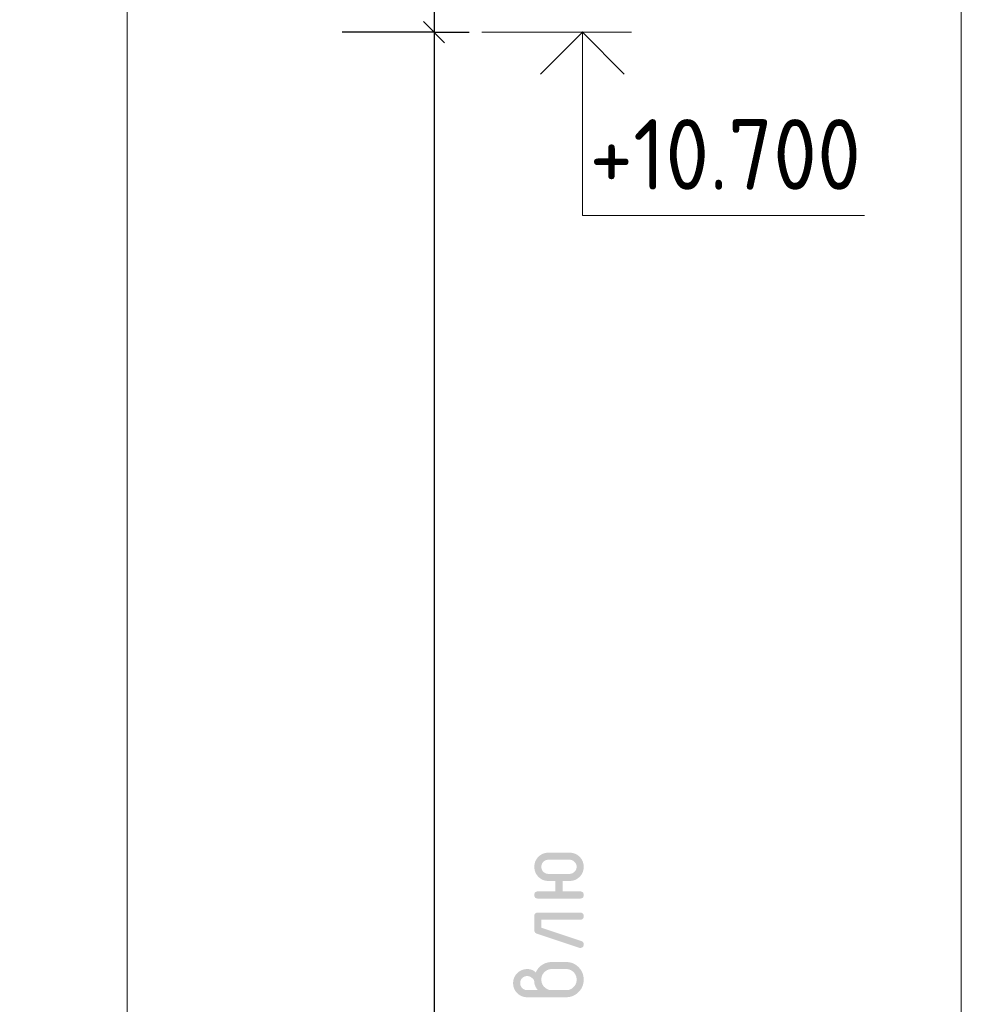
# Model space of a CAD drawing. Header units: millimetres. Extents: x 0 to 50400, y -12 to 35652.
# Tile 12 of 21: x 20217 to 24222, y 26144 to 30330. Entities that reach past the tile are written whole.
import ezdxf

# ---------------------------------------------------------------- set-up
doc = ezdxf.new("R2010")
doc.units = ezdxf.units.MM
doc.layers.add('Standard', color=7, linetype='Continuous', lineweight=25)
doc.layers.add('Заголовок чертежа', color=7, linetype='Continuous', lineweight=25)
doc.styles.add('ISOCPEUR', font='txt')

msp = doc.modelspace()

# ---------------------------------------------------------------- hatches: boundary and pattern name
at = {"layer": 'Заголовок чертежа', "linetype": 'Continuous', "lineweight": 25, "transparency": 33554687}
h = msp.add_hatch(color=7, dxfattribs=at)
h.paths.add_polyline_path([(22525.7, 26668.7), (22525.7, 26623.9), (22600.6, 26623.9), (22602.5, 26623.9), (22604.1, 26623.7), (22605.7, 26623.5), (22607.1, 26623), (22608.5, 26622.5), (22609.7, 26621.8), (22610.9, 26621.1), (22611.8, 26620.2), (22612.8, 26619.2), (22613.5, 26618.1), (22614.2, 26616.9), (22614.6, 26615.5), (22615.1, 26614.1), (22615.3, 26612.4), (22615.6, 26610.8), (22615.6, 26608.9), (22615.6, 26607), (22615.3, 26605.4), (22615.1, 26603.7), (22614.6, 26602.3), (22614.2, 26600.9), (22613.5, 26599.8), (22612.7, 26598.6), (22611.8, 26597.6), (22610.9, 26596.7), (22609.7, 26596), (22608.5, 26595.3), (22607.1, 26594.8), (22605.7, 26594.4), (22604.1, 26594.1), (22602.5, 26593.9), (22600.6, 26593.9), (22420.7, 26593.9), (22418.8, 26593.9), (22417.2, 26594.1), (22415.6, 26594.4), (22414.2, 26594.8), (22412.8, 26595.3), (22411.6, 26596), (22410.4, 26596.7), (22409.5, 26597.6), (22408.5, 26598.6), (22407.8, 26599.8), (22407.1, 26600.9), (22406.7, 26602.3), (22406.2, 26603.7), (22406, 26605.4), (22405.7, 26607), (22405.7, 26608.9), (22405.7, 26610.8), (22406, 26612.4), (22406.2, 26614.1), (22406.7, 26615.5), (22407.1, 26616.9), (22407.8, 26618.1), (22408.5, 26619.2), (22409.5, 26620.2), (22410.4, 26621.1), (22411.6, 26621.8), (22412.7, 26622.5), (22414.2, 26623), (22415.6, 26623.5), (22417.2, 26623.7), (22418.8, 26623.9), (22420.7, 26623.9), (22495.6, 26623.9), (22495.6, 26668.7), (22465.7, 26668.7), (22462.5, 26668.7), (22459.5, 26669), (22456.5, 26669.3), (22453.5, 26669.8), (22450.6, 26670.4), (22447.9, 26671.2), (22445.1, 26672), (22442.4, 26673.1), (22439.8, 26674.2), (22437.2, 26675.5), (22434.7, 26676.9), (22432.3, 26678.5), (22429.9, 26680.2), (22427.6, 26682), (22425.3, 26684), (22423.1, 26686.1), (22420.9, 26688.3), (22419, 26690.6), (22417.1, 26692.9), (22415.5, 26695.3), (22413.9, 26697.7), (22412.5, 26700.3), (22411.2, 26702.8), (22410.1, 26705.5), (22409, 26708.1), (22408.2, 26710.9), (22407.4, 26713.7), (22406.8, 26716.6), (22406.3, 26719.5), (22406, 26722.5), (22405.7, 26725.6), (22405.7, 26728.7), (22405.7, 26731.9), (22406, 26734.9), (22406.3, 26737.9), (22406.8, 26740.8), (22407.4, 26743.7), (22408.2, 26746.5), (22409, 26749.3), (22410.1, 26752), (22411.2, 26754.6), (22412.5, 26757.2), (22413.9, 26759.7), (22415.5, 26762.1), (22417.1, 26764.6), (22419, 26766.8), (22420.9, 26769.1), (22423.1, 26771.3), (22425.3, 26773.5), (22427.6, 26775.4), (22429.9, 26777.3), (22432.3, 26778.9), (22434.7, 26780.5), (22437.2, 26781.9), (22439.8, 26783.3), (22442.4, 26784.3), (22445.1, 26785.4), (22447.9, 26786.2), (22450.7, 26787.1), (22453.6, 26787.6), (22456.5, 26788.1), (22459.5, 26788.4), (22462.5, 26788.7), (22465.7, 26788.7), (22555.6, 26788.7), (22558.8, 26788.7), (22561.8, 26788.4), (22564.8, 26788.1), (22567.7, 26787.6), (22570.6, 26787.1), (22573.4, 26786.2), (22576.2, 26785.4), (22578.9, 26784.3), (22581.5, 26783.3), (22584.1, 26781.9), (22586.6, 26780.5), (22589, 26778.9), (22591.4, 26777.3), (22593.7, 26775.4), (22596, 26773.5), (22598.2, 26771.3), (22600.4, 26769.1), (22602.3, 26766.8), (22604.2, 26764.6), (22605.8, 26762.1), (22607.4, 26759.7), (22608.8, 26757.2), (22610.1, 26754.6), (22611.2, 26752), (22612.3, 26749.3), (22613.1, 26746.5), (22613.9, 26743.7), (22614.5, 26740.8), (22615, 26737.9), (22615.3, 26734.9), (22615.6, 26731.9), (22615.6, 26728.7), (22615.6, 26725.6), (22615.3, 26722.5), (22615, 26719.5), (22614.5, 26716.6), (22613.9, 26713.7), (22613.1, 26710.9), (22612.3, 26708.1), (22611.2, 26705.5), (22610.1, 26702.8), (22608.8, 26700.3), (22607.4, 26697.7), (22605.8, 26695.3), (22604.2, 26692.9), (22602.3, 26690.6), (22600.4, 26688.3), (22598.2, 26686.1), (22596, 26684), (22593.7, 26682), (22591.4, 26680.2), (22589, 26678.5), (22586.6, 26676.9), (22584.1, 26675.5), (22581.5, 26674.2), (22578.9, 26673.1), (22576.2, 26672), (22573.4, 26671.2), (22570.6, 26670.4), (22567.7, 26669.8), (22564.8, 26669.3), (22561.8, 26669), (22558.8, 26668.7), (22555.6, 26668.7)], flags=16)
h.paths.add_polyline_path([(22585.6, 26728.7), (22585.6, 26731.7), (22585, 26734.4), (22584.4, 26737.2), (22583.3, 26739.8), (22582.2, 26742.4), (22580.5, 26744.9), (22578.8, 26747.3), (22576.5, 26749.6), (22574.2, 26751.8), (22571.8, 26753.5), (22569.3, 26755.2), (22566.7, 26756.4), (22564.1, 26757.5), (22561.3, 26758.1), (22558.5, 26758.6), (22555.6, 26758.6), (22465.6, 26758.6), (22462.4, 26758.6), (22459.5, 26758.1), (22456.6, 26757.6), (22453.9, 26756.5), (22451.2, 26755.4), (22448.8, 26753.8), (22446.4, 26752.2), (22444.3, 26750), (22442.1, 26747.9), (22440.5, 26745.5), (22438.9, 26743.1), (22437.8, 26740.4), (22436.7, 26737.7), (22436.2, 26734.8), (22435.6, 26731.9), (22435.6, 26728.7), (22435.6, 26725.6), (22436.2, 26722.7), (22436.7, 26719.8), (22437.8, 26717.2), (22438.9, 26714.5), (22440.5, 26712.1), (22442.2, 26709.7), (22444.4, 26707.5), (22446.6, 26705.3), (22449, 26703.7), (22451.4, 26702.1), (22454, 26701), (22456.7, 26699.9), (22459.6, 26699.3), (22462.5, 26698.8), (22465.6, 26698.8), (22555.6, 26698.8), (22558.5, 26698.8), (22561.3, 26699.4), (22564.1, 26699.9), (22566.7, 26701.1), (22569.3, 26702.2), (22571.8, 26703.9), (22574.2, 26705.6), (22576.5, 26707.9), (22578.8, 26710.1), (22580.5, 26712.6), (22582.2, 26715), (22583.3, 26717.6), (22584.4, 26720.2), (22585, 26723), (22585.6, 26725.8)])
msp.add_hatch(color=7, dxfattribs=at).paths.add_polyline_path([(22405.7, 26459), (22405.7, 26519), (22405.7, 26520.9), (22406, 26522.5), (22406.2, 26524.2), (22406.7, 26525.6), (22407.1, 26527), (22407.8, 26528.2), (22408.5, 26529.4), (22409.5, 26530.3), (22410.4, 26531.2), (22411.6, 26531.9), (22412.8, 26532.6), (22414.2, 26533.1), (22415.6, 26533.6), (22417.2, 26533.8), (22418.8, 26534), (22420.7, 26534), (22600.6, 26534), (22602.5, 26534), (22604.1, 26533.8), (22605.7, 26533.6), (22607.1, 26533.1), (22608.5, 26532.6), (22609.7, 26531.9), (22610.9, 26531.2), (22611.8, 26530.3), (22612.7, 26529.4), (22613.5, 26528.2), (22614.2, 26527), (22614.6, 26525.6), (22615.1, 26524.2), (22615.3, 26522.5), (22615.6, 26520.9), (22615.6, 26519), (22615.6, 26517.1), (22615.3, 26515.5), (22615.1, 26513.9), (22614.6, 26512.4), (22614.2, 26511), (22613.5, 26509.9), (22612.8, 26508.7), (22611.8, 26507.8), (22610.9, 26506.8), (22609.7, 26506.1), (22608.5, 26505.4), (22607.1, 26504.9), (22605.7, 26504.5), (22604.1, 26504.2), (22602.5, 26504), (22600.6, 26504), (22435.8, 26504), (22435.8, 26469.7), (22605.4, 26413.1), (22607.9, 26412.3), (22609.8, 26411), (22611.7, 26409.6), (22613, 26407.9), (22614.3, 26406.1), (22614.9, 26403.9), (22615.6, 26401.7), (22615.6, 26399), (22615.6, 26397.2), (22615.3, 26395.5), (22615.1, 26393.9), (22614.6, 26392.5), (22614.1, 26391.1), (22613.4, 26389.9), (22612.7, 26388.7), (22611.8, 26387.8), (22610.8, 26386.9), (22609.6, 26386.1), (22608.4, 26385.4), (22607, 26385), (22605.6, 26384.5), (22603.9, 26384.3), (22602.3, 26384), (22600.4, 26384), (22597.9, 26384), (22595.8, 26384.7), (22418, 26444), (22414.9, 26445), (22412.6, 26446.5), (22410.3, 26447.9), (22408.8, 26449.8), (22407.3, 26451.7), (22406.5, 26454), (22405.7, 26456.3)], flags=16)
h = msp.add_hatch(color=7, dxfattribs=at)
h.paths.add_polyline_path([(22420.6, 26204.3), (22416.9, 26209), (22414.1, 26213.6), (22411.3, 26218.2), (22409.4, 26222.6), (22407.5, 26226.9), (22406.6, 26231.1), (22405.6, 26235.3), (22405.6, 26239.3), (22405.6, 26241.6), (22405, 26243.8), (22404.3, 26246.1), (22403, 26248.2), (22401.7, 26250.4), (22399.7, 26252.5), (22397.8, 26254.5), (22395.2, 26256.5), (22392.7, 26258.5), (22390.3, 26259.9), (22387.9, 26261.4), (22385.4, 26262.3), (22383, 26263.3), (22380.5, 26263.8), (22378.1, 26264.3), (22375.6, 26264.3), (22372.5, 26264.3), (22369.5, 26263.7), (22366.6, 26263.2), (22363.9, 26262.1), (22361.3, 26261), (22358.9, 26259.4), (22356.4, 26257.8), (22354.3, 26255.6), (22352.1, 26253.5), (22350.5, 26251), (22348.9, 26248.6), (22347.8, 26246), (22346.7, 26243.3), (22346.2, 26240.4), (22345.6, 26237.4), (22345.6, 26234.3), (22345.6, 26231.1), (22346.2, 26228.2), (22346.7, 26225.4), (22347.8, 26222.7), (22348.9, 26220.1), (22350.6, 26217.6), (22352.2, 26215.2), (22354.4, 26213), (22356.6, 26210.8), (22359, 26209.2), (22361.4, 26207.6), (22364.1, 26206.5), (22366.7, 26205.4), (22369.6, 26204.8), (22372.5, 26204.3), (22375.6, 26204.3)])
h.paths.add_polyline_path([(22411.7, 26279), (22413.9, 26284.2), (22416.7, 26288.8), (22419.5, 26293.4), (22422.9, 26297.5), (22426.3, 26301.6), (22430.4, 26305.2), (22434.5, 26308.8), (22439.2, 26311.8), (22443.9, 26314.8), (22448.9, 26317.1), (22453.8, 26319.4), (22459, 26320.9), (22464.1, 26322.4), (22469.5, 26323.2), (22474.9, 26323.9), (22480.6, 26323.9), (22540.6, 26323.9), (22544.5, 26323.9), (22548.3, 26323.6), (22552, 26323.2), (22555.7, 26322.6), (22559.3, 26321.9), (22562.7, 26320.9), (22566.2, 26319.8), (22569.5, 26318.5), (22572.9, 26317.1), (22576, 26315.4), (22579.2, 26313.7), (22582.2, 26311.6), (22585.3, 26309.6), (22588.1, 26307.2), (22591, 26304.8), (22593.7, 26302.1), (22596.5, 26299.3), (22598.9, 26296.4), (22601.2, 26293.5), (22603.3, 26290.5), (22605.3, 26287.5), (22607, 26284.3), (22608.7, 26281.2), (22610.1, 26277.9), (22611.5, 26274.5), (22612.5, 26271.1), (22613.5, 26267.6), (22614.2, 26264), (22614.9, 26260.4), (22615.2, 26256.7), (22615.6, 26253), (22615.6, 26249.1), (22615.6, 26245.2), (22615.2, 26241.4), (22614.9, 26237.6), (22614.2, 26234), (22613.5, 26230.4), (22612.5, 26226.9), (22611.4, 26223.5), (22610.1, 26220.2), (22608.7, 26216.8), (22607, 26213.7), (22605.3, 26210.5), (22603.2, 26207.5), (22601.2, 26204.5), (22598.8, 26201.6), (22596.4, 26198.7), (22593.6, 26196), (22590.9, 26193.3), (22588, 26190.9), (22585.1, 26188.5), (22582.1, 26186.5), (22579.1, 26184.4), (22575.9, 26182.7), (22572.7, 26181), (22569.4, 26179.7), (22566.1, 26178.3), (22562.6, 26177.3), (22559.2, 26176.3), (22555.6, 26175.6), (22552, 26174.9), (22548.2, 26174.6), (22544.5, 26174.2), (22540.6, 26174.2), (22375.6, 26174.2), (22372.4, 26174.2), (22369.4, 26174.5), (22366.3, 26174.8), (22363.4, 26175.3), (22360.5, 26175.8), (22357.7, 26176.7), (22355, 26177.5), (22352.3, 26178.6), (22349.6, 26179.7), (22347.1, 26181), (22344.6, 26182.4), (22342.1, 26184), (22339.7, 26185.7), (22337.4, 26187.6), (22335.1, 26189.5), (22332.9, 26191.7), (22330.8, 26193.9), (22328.9, 26196.2), (22327, 26198.4), (22325.3, 26200.9), (22323.7, 26203.3), (22322.4, 26205.8), (22321, 26208.3), (22319.9, 26211), (22318.8, 26213.6), (22318, 26216.4), (22317.2, 26219.2), (22316.7, 26222.1), (22316.1, 26224.9), (22315.8, 26227.9), (22315.6, 26230.9), (22315.6, 26234.1), (22315.6, 26237.2), (22315.8, 26240.2), (22316.1, 26243.2), (22316.7, 26246.1), (22317.2, 26249), (22318, 26251.8), (22318.8, 26254.6), (22319.9, 26257.3), (22321, 26259.9), (22322.4, 26262.4), (22323.8, 26265), (22325.4, 26267.4), (22327, 26269.8), (22329, 26272.1), (22330.9, 26274.4), (22333.1, 26276.6), (22335.3, 26278.7), (22337.6, 26280.6), (22339.9, 26282.5), (22342.3, 26284.1), (22344.7, 26285.8), (22347.2, 26287.1), (22349.8, 26288.5), (22352.4, 26289.6), (22355.1, 26290.6), (22357.9, 26291.4), (22360.6, 26292.3), (22363.5, 26292.8), (22366.4, 26293.3), (22369.4, 26293.6), (22372.4, 26293.9), (22375.6, 26293.9), (22381.2, 26293.9), (22386.4, 26292.9), (22391.4, 26292), (22396, 26290.2), (22400.5, 26288.3), (22404.4, 26285.5), (22408.3, 26282.7)], flags=16)
h.paths.add_polyline_path([(22540.5, 26293.9), (22480.5, 26293.9), (22475.9, 26293.9), (22471.6, 26293.1), (22467.3, 26292.3), (22463.3, 26290.6), (22459.3, 26289), (22455.7, 26286.6), (22452, 26284.1), (22448.7, 26280.9), (22445.4, 26277.6), (22443, 26274), (22440.5, 26270.4), (22438.9, 26266.4), (22437.2, 26262.5), (22436.4, 26258.1), (22435.6, 26253.8), (22435.6, 26249.1), (22435.6, 26244.4), (22436.4, 26240), (22437.2, 26235.7), (22438.9, 26231.7), (22440.5, 26227.8), (22443, 26224.2), (22445.4, 26220.5), (22448.7, 26217.3), (22452, 26214), (22455.7, 26211.6), (22459.3, 26209.2), (22463.3, 26207.5), (22467.3, 26205.9), (22471.6, 26205.1), (22475.9, 26204.3), (22480.5, 26204.3), (22540.5, 26204.3), (22545.2, 26204.3), (22549.6, 26205.1), (22553.9, 26205.9), (22557.9, 26207.5), (22561.9, 26209.2), (22565.6, 26211.6), (22569.2, 26214), (22572.4, 26217.3), (22575.7, 26220.5), (22578.2, 26224.2), (22580.6, 26227.8), (22582.2, 26231.7), (22583.9, 26235.7), (22584.7, 26240), (22585.5, 26244.4), (22585.5, 26249.1), (22585.5, 26253.8), (22584.7, 26258.1), (22583.9, 26262.5), (22582.2, 26266.4), (22580.6, 26270.4), (22578.1, 26274), (22575.6, 26277.6), (22572.3, 26280.9), (22569, 26284.1), (22565.4, 26286.6), (22561.8, 26289), (22557.8, 26290.6), (22553.8, 26292.3), (22549.5, 26293.1), (22545.2, 26293.9)])

# ---------------------------------------------------------------- linework, layer by layer
at = {"layer": 'Standard', "color": 7, "linetype": 'Continuous', "lineweight": -3, "transparency": 33554687}
for p, q in [((21979.1, 31477.5), (21979.1, 30277.5)), ((21979.1, 30277.5), (21829.1, 30277.5)), ((21979.1, 30277.5), (22129.1, 30277.5)), ((21979.1, 30277.5), (21979.1, 23597.4))]:
    msp.add_line(p, q, dxfattribs=at)
at = {"layer": 'Standard', "color": 7, "linetype": 'Continuous', "lineweight": 25, "transparency": 33554687}
msp.add_line((21934.1, 30322.5), (22024.1, 30232.5), dxfattribs=at)
at = {"layer": 'Standard', "color": 7, "linetype": 'Continuous', "lineweight": 13, "transparency": 33554687}
msp.add_line((22183.1, 30277.5), (22819.1, 30277.5), dxfattribs=at)
for points in [[(24221.6, 35176.2), (0, 35176.2), (0, 23597.4), (24221.6, 23597.4), (24221.6, 35176.2)], [(22609.9, 30277.5), (22609.9, 29497.5), (23809.9, 29497.5)]]:
    msp.add_lwpolyline(points, dxfattribs=at)
at = {"layer": 'Standard', "color": 254, "linetype": 'Continuous', "lineweight": 18, "true_color": 0xc4c4ff, "transparency": 33554687}
msp.add_lwpolyline([(20674, 23597.4), (20674, 33330), (15274, 33330), (15274, 23597.4)], dxfattribs=at)
at = {"layer": 'Standard', "color": 7, "linetype": 'Continuous', "lineweight": -3, "transparency": 33554687}
msp.add_lwpolyline([(21979.1, 30277.5), (21958.7, 30277.5), (21958.7, 30277.5), (21958.7, 30277.5), (21958.7, 30277.5), (21958.7, 30277.5), (21958.7, 30277.5), (21958.7, 30277.5), (21958.7, 30277.5), (21958.7, 30277.5), (21958.7, 30277.5), (21958.7, 30277.5), (21958.7, 30277.5), (21588.2, 30277.5)], dxfattribs=at)
at = {"layer": 'Standard', "color": 7, "linetype": 'Continuous', "lineweight": 35, "transparency": 33554687}
msp.add_lwpolyline([(22431.8, 30099.3), (22609.9, 30277.5), (22788.1, 30099.3)], dxfattribs=at)

# ---------------------------------------------------------------- texts
at = {"layer": 'Standard', "color": 7, "linetype": 'Continuous', "lineweight": 25, "transparency": 33554687, "insert": (22639.9, 29607.5), "char_height": 300, "width": 1426.197, "attachment_point": 7, "style": 'ISOCPEUR'}
msp.add_mtext('\\W0.91;+10.700', dxfattribs=at)

doc.saveas('drawing.dxf')
